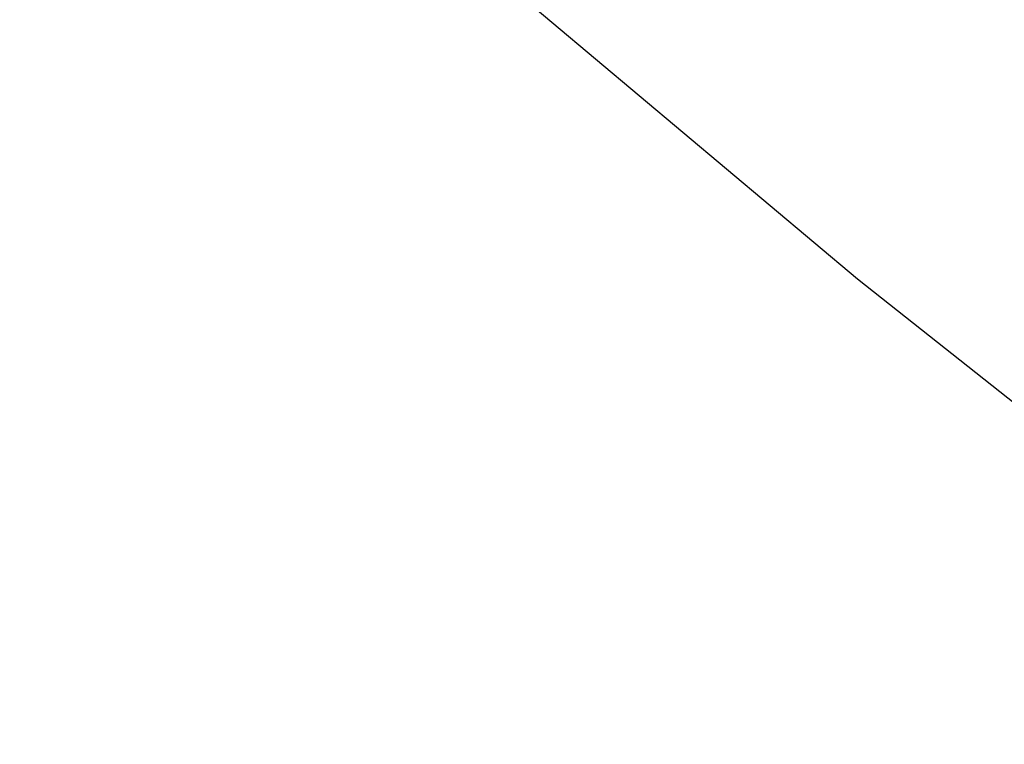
# Paper-space layout '_Trimétrica' of a CAD drawing. Header units: millimetres. Extents: x -779 to 107, y -976 to -84.
# Tile 22 of 197: x -455 to -435, y -687 to -673. Entities that reach past the tile are written whole.
import ezdxf

# ---------------------------------------------------------------- set-up
doc = ezdxf.new("R2010")
doc.units = ezdxf.units.MM

psp = doc.layouts.new('_Trimétrica')

# ---------------------------------------------------------------- linework, layer by layer
at = {"color": 7, "linetype": 'Continuous', "lineweight": 25, "flags": 128}
psp.add_lwpolyline([(-444.816, -671.969), (-437.87, -677.805), (-430.771, -683.419), (-423.53, -688.802), (-416.158, -693.946), (-408.665, -698.843)], dxfattribs=at)
at = {"color": 7, "linetype": 'Continuous', "lineweight": 25}
for points, knots in [([(-485.154, -349.157), (-484.478, -348.657), (-482.076, -346.879), (-477.737, -344.077), (-472.152, -340.754), (-466.372, -337.701), (-460.421, -334.901), (-454.304, -332.364), (-448.031, -330.092), (-441.61, -328.087), (-435.048, -326.352), (-428.356, -324.888), (-421.542, -323.698), (-414.615, -322.782), (-407.583, -322.141), (-400.457, -321.777), (-393.244, -321.69), (-385.955, -321.879), (-378.599, -322.344), (-371.186, -323.086), (-363.725, -324.102), (-356.225, -325.393), (-348.698, -326.955), (-341.152, -328.789), (-333.598, -330.89), (-326.046, -333.257), (-318.507, -335.887), (-310.989, -338.776), (-303.503, -341.92), (-296.06, -345.317), (-288.669, -348.96), (-281.341, -352.847), (-274.085, -356.97), (-266.912, -361.326), (-259.831, -365.908), (-252.851, -370.711), (-245.983, -375.727), (-239.235, -380.95), (-232.617, -386.374), (-226.138, -391.99), (-219.807, -397.791), (-213.632, -403.77), (-207.621, -409.918), (-201.783, -416.227), (-196.127, -422.688), (-190.658, -429.293), (-185.386, -436.032), (-180.316, -442.897), (-175.456, -449.877), (-170.812, -456.964), (-166.39, -464.148), (-162.197, -471.418), (-158.237, -478.765), (-154.517, -486.179), (-151.04, -493.65), (-147.811, -501.167), (-144.834, -508.721), (-142.114, -516.301), (-139.653, -523.897), (-137.455, -531.498), (-135.522, -539.094), (-133.857, -546.676), (-132.461, -554.232), (-131.335, -561.754), (-130.483, -569.23), (-129.903, -576.652), (-129.596, -584.009), (-129.564, -591.291), (-129.805, -598.491), (-130.319, -605.597), (-131.106, -612.602), (-132.164, -619.496), (-133.492, -626.27), (-135.089, -632.917), (-136.952, -639.427), (-139.08, -645.792), (-141.47, -652.004), (-144.12, -658.055), (-147.028, -663.937), (-150.185, -669.645), (-153.606, -675.156), (-156.516, -679.478), (-158.369, -681.886), (-158.915, -682.595)], [0, 0, 0, 0, 0.004978, 0.017693, 0.030397, 0.04309, 0.055768, 0.068432, 0.08108, 0.093711, 0.106327, 0.118926, 0.131511, 0.144081, 0.156639, 0.169184, 0.181719, 0.194244, 0.206762, 0.219271, 0.231775, 0.244274, 0.256768, 0.269259, 0.281747, 0.294233, 0.306717, 0.3192, 0.331682, 0.344164, 0.356646, 0.369128, 0.381609, 0.394091, 0.406573, 0.419056, 0.431539, 0.444022, 0.456505, 0.468989, 0.481473, 0.493956, 0.50644, 0.518923, 0.531407, 0.54389, 0.556372, 0.568854, 0.581335, 0.593815, 0.606295, 0.618774, 0.631252, 0.64373, 0.656206, 0.668683, 0.681159, 0.693634, 0.70611, 0.718586, 0.731063, 0.743541, 0.756021, 0.768504, 0.780989, 0.793478, 0.805973, 0.818473, 0.83098, 0.843495, 0.85602, 0.868555, 0.881102, 0.893662, 0.906236, 0.918826, 0.931432, 0.944054, 0.956693, 0.969348, 0.98202, 0.994706, 1, 1, 1, 1]), ([(-471.768, -569.565), (-471.18, -570.713), (-469.489, -574.01), (-466.509, -579.395), (-462.758, -585.682), (-458.774, -591.865), (-454.569, -597.936), (-450.15, -603.882), (-445.525, -609.694), (-440.701, -615.36), (-435.689, -620.872), (-430.497, -626.218), (-425.133, -631.39), (-419.608, -636.379), (-413.932, -641.174), (-408.113, -645.768), (-402.164, -650.153), (-396.094, -654.32), (-389.913, -658.261), (-383.634, -661.97), (-377.266, -665.439), (-370.822, -668.663), (-364.312, -671.634), (-357.749, -674.347), (-351.144, -676.797), (-344.509, -678.98), (-337.856, -680.889), (-331.196, -682.523), (-324.544, -683.877), (-317.91, -684.948), (-311.307, -685.734), (-304.747, -686.234), (-298.243, -686.446), (-291.807, -686.369), (-285.452, -686.004), (-279.189, -685.351), (-273.031, -684.413), (-266.989, -683.189), (-261.075, -681.685), (-255.3, -679.902), (-249.675, -677.845), (-244.21, -675.518), (-238.916, -672.925), (-233.799, -670.076), (-228.881, -666.961), (-224.918, -664.202), (-222.675, -662.392), (-221.932, -661.792)], [0, 0, 0, 0, 0.012178, 0.03497, 0.057762, 0.080554, 0.103345, 0.126136, 0.148927, 0.171718, 0.194508, 0.217299, 0.240091, 0.262884, 0.285678, 0.308474, 0.331271, 0.354071, 0.376872, 0.399676, 0.422482, 0.44529, 0.468099, 0.490909, 0.513719, 0.536527, 0.559333, 0.582135, 0.604931, 0.627718, 0.650494, 0.673256, 0.696001, 0.718726, 0.741427, 0.764102, 0.786746, 0.809357, 0.831933, 0.854471, 0.876971, 0.899433, 0.921857, 0.944246, 0.966602, 0.988931, 1, 1, 1, 1])]:
    psp.add_open_spline(points, degree=3, knots=knots, dxfattribs=at)

doc.saveas('drawing.dxf')
